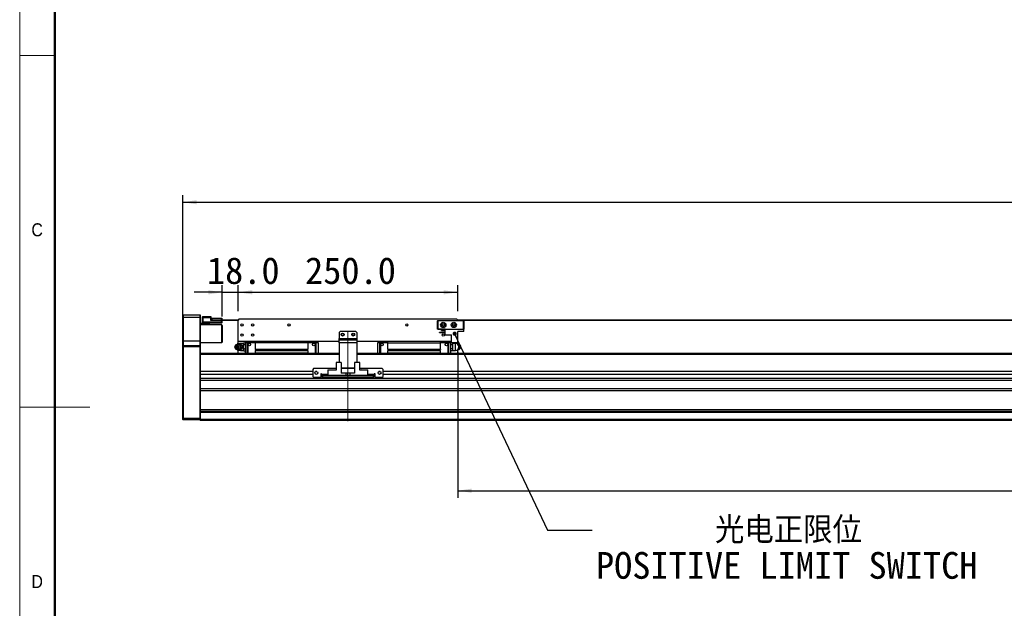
# Model space of a CAD drawing. Header units: millimetres. Extents: x 40 to 3320, y 40 to 2336.
# Tile 2 of 11: x 40 to 1161, y 959 to 1629. Entities that reach past the tile are written whole.
import ezdxf

# ---------------------------------------------------------------- set-up
doc = ezdxf.new("R2010")
doc.units = ezdxf.units.MM
doc.header["$LTSCALE"] = 8
doc.linetypes.add('CENTERX2', pattern=[20.32, 12.7, -2.54, 2.54, -2.54])
doc.layers.add('DIMNS', color=7, linetype='Continuous')
doc.styles.add('SLDTEXTSTYLE0', font='Gothic.ttf', dxfattribs={"width": 0.913})
doc.styles.add('SLDTEXTSTYLE7', font='txt')
doc.styles.add('SLDTEXTSTYLE8', font='txt', dxfattribs={"bigfont": 'bigfont'})
doc.dimstyles.new('SLDDIMSTYLE0', dxfattribs={"dimtxt": 30.4, "dimasz": 16, "dimexe": 0, "dimexo": 0.0625, "dimgap": 7.6, "dimtad": 2, "dimdec": 1, "dimrnd": 1e-09, "dimzin": 4, "dimdsep": 46, "dimtxsty": 'SLDTEXTSTYLE7', "dimsah": 1, "dimcen": 0.09, "dimadec": 0, "dimazin": 1, "dimtfac": 1, "dimtdec": 1, "dimtmove": 0, "dimatfit": 0, "dimfxl": 0, "dimfrac": 2, "dimtolj": 1, "dimtzin": 12, "dimarcsym": 0})
doc.dimstyles.new('SLDDIMSTYLE1', dxfattribs={"dimtxt": 30.4, "dimasz": 16, "dimexe": 0, "dimexo": 0.0625, "dimgap": 7.6, "dimtad": 2, "dimdec": 1, "dimrnd": 1e-09, "dimzin": 4, "dimdsep": 46, "dimtxsty": 'SLDTEXTSTYLE7', "dimsah": 1, "dimcen": 0.09, "dimadec": 0, "dimazin": 1, "dimtfac": 1, "dimtdec": 1, "dimtofl": 0, "dimtmove": 0, "dimatfit": 3, "dimfxl": 0, "dimfrac": 2, "dimtolj": 1, "dimtzin": 12, "dimarcsym": 0})
doc.dimstyles.new('SLDDIMSTYLE4', dxfattribs={"dimtxt": 0.18, "dimasz": 4.8, "dimexe": 0, "dimexo": 0.0625, "dimgap": 0, "dimtad": 0, "dimtih": 1, "dimtoh": 1, "dimdec": 0, "dimrnd": 1e-09, "dimzin": 0, "dimdsep": 46, "dimtxsty": 'Standard', "dimblk1": 'DOT', "dimblk2": 'DOT', "dimsah": 1, "dimcen": 0.09, "dimadec": 0, "dimazin": 0, "dimtfac": 4.8, "dimtdec": 0, "dimtofl": 0, "dimtmove": 0, "dimatfit": 3, "dimldrblk": 'DOT', "dimfxl": 0, "dimfrac": 2, "dimtolj": 1, "dimtzin": 0, "dimarcsym": 0})

# ---------------------------------------------------------------- blocks, each defined once
blk = doc.blocks.new('_D_8')
at = {"layer": 'DIMNS'}
for p, q in [((225.6, 1266.8), (225.6, 1429.1)), ((2461.6, 1266.8), (2461.6, 1429.1)), ((225.6, 1421.1), (2461.6, 1421.1))]:
    blk.add_line(p, q, dxfattribs=at)
for points in [[(225.6, 1421.1), (241.6, 1418.7), (241.6, 1423.5)], [(2461.6, 1421.1), (2445.6, 1423.5), (2445.6, 1418.7)]]:
    blk.add_solid(points, dxfattribs=at)
at = {"layer": 'DIMNS', "insert": (1263.6, 1461), "char_height": 30.4, "attachment_point": 1, "style": 'SLDTEXTSTYLE7'}
blk.add_mtext('2236.0', dxfattribs=at)
blk = doc.blocks.new('_D_10')
at = {"layer": 'DIMNS'}
for p, q in [((288.6, 1297.3), (288.6, 1326.7)), ((538.6, 1297.3), (538.6, 1326.7)), ((288.6, 1318.7), (538.6, 1318.7))]:
    blk.add_line(p, q, dxfattribs=at)
for points in [[(288.6, 1318.7), (304.6, 1316.3), (304.6, 1321.1)], [(538.6, 1318.7), (522.6, 1321.1), (522.6, 1316.3)]]:
    blk.add_solid(points, dxfattribs=at)
at = {"layer": 'DIMNS', "insert": (364.8, 1358.6), "char_height": 30.4, "attachment_point": 1, "style": 'SLDTEXTSTYLE7'}
blk.add_mtext('250.0', dxfattribs=at)
blk = doc.blocks.new('_D_11')
at = {"layer": 'DIMNS'}
for p, q in [((270.6, 1291.3), (270.6, 1326.7)), ((288.6, 1297.3), (288.6, 1326.7)), ((270.6, 1318.7), (238.6, 1318.7)), ((270.6, 1318.7), (288.6, 1318.7)), ((288.6, 1318.7), (328, 1318.7))]:
    blk.add_line(p, q, dxfattribs=at)
for points in [[(270.6, 1318.7), (254.6, 1321.1), (254.6, 1316.3)], [(288.6, 1318.7), (304.6, 1316.3), (304.6, 1321.1)]]:
    blk.add_solid(points, dxfattribs=at)
at = {"layer": 'DIMNS', "insert": (253.1, 1358.6), "char_height": 30.4, "attachment_point": 1, "style": 'SLDTEXTSTYLE7'}
blk.add_mtext('18.0', dxfattribs=at)
blk = doc.blocks.new('_D_12')
at = {"layer": 'DIMNS'}
for p, q in [((538.6, 1250.9), (538.6, 1085.1)), ((2118.6, 1247.4), (2118.6, 1085.1)), ((538.6, 1093.1), (2118.6, 1093.1))]:
    blk.add_line(p, q, dxfattribs=at)
for points in [[(538.6, 1093.1), (554.6, 1090.7), (554.6, 1095.5)], [(2118.6, 1093.1), (2102.6, 1095.5), (2102.6, 1090.7)]]:
    blk.add_solid(points, dxfattribs=at)
at = {"layer": 'DIMNS', "char_height": 30.4, "attachment_point": 1, "style": 'SLDTEXTSTYLE7'}
for s, insert in [('Stroke T=', (1201.8, 1133)), ('1580.0', (1377.4, 1133))]:
    blk.add_mtext(s, dxfattribs=dict(at, insert=insert))
blk = doc.blocks.new('SW_NOTE_5')
at = {"layer": 'DIMNS', "color": 0, "char_height": 30.4, "attachment_point": 1}
for s, insert, style in [('     光电正限位', (4.2, 15.3), 'SLDTEXTSTYLE8'), ('POSITIVE LIMIT SWITCH', (4.2, -24.9), 'SLDTEXTSTYLE7')]:
    blk.add_mtext(s, dxfattribs=dict(at, insert=insert, style=style))
blk = doc.blocks.new('_DOT')
at = {"color": 0, "linetype": 'ByBlock', "lineweight": -2}
blk.add_line((-0.5, 0), (-1, 0), dxfattribs=at)
at = {"color": 0, "linetype": 'ByBlock', "const_width": 0.5}
blk.add_lwpolyline([(-0.25, 0, 1), (0.25, 0, 1)], format="xyb", close=True, dxfattribs=at)

msp = doc.modelspace()

# ---------------------------------------------------------------- linework, layer by layer
at = {"color": 7, "linetype": 'Continuous', "lineweight": 18}
for p, q in [((40, 2336), (40, 40)), ((80, 2296), (80, 80)), ((40, 1588), (80, 1588)), ((40, 1188), (120, 1188))]:
    msp.add_line(p, q, dxfattribs=at)
at = {"color": 7, "linetype": 'Continuous', "lineweight": 50}
msp.add_line((80, 2296), (80, 80), dxfattribs=at)
at = {"color": 7, "linetype": 'Continuous', "lineweight": 25}
for p, q in [((225.8708438, 1293.1056386), (225.5708536, 1292.805641)), ((225.5708536, 1290.10564), (225.5708536, 1292.805641)), ((225.8708438, 1290.10564), (225.5708536, 1290.10564)), ((225.5708536, 1263.1056412), (225.5708536, 1290.10564)), ((225.8708438, 1293.1056386), (225.8708438, 1290.10564)), ((225.8708438, 1293.1056386), (245.2708444, 1293.1056386)), ((225.8708438, 1290.10564), (225.8708438, 1263.1056412)), ((245.2708444, 1290.10564), (225.8708438, 1290.10564)), ((245.2708444, 1290.10564), (245.2708444, 1293.1056386)), ((245.2708444, 1293.1056386), (245.5708346, 1292.805641)), ((245.2708444, 1263.1056412), (245.2708444, 1290.10564)), ((245.2708444, 1290.10564), (245.5708346, 1290.10564)), ((245.5708346, 1292.805641), (245.5708346, 1290.10564)), ((245.5708346, 1290.10564), (245.5708346, 1263.1056412)), ((248.0708322, 1290.8056444), (248.3708224, 1291.105642)), ((248.0708322, 1289.605639), (248.0708322, 1290.8056444)), ((248.0708322, 1285.1056448), (248.0708322, 1289.605639)), ((248.0708322, 1289.605639), (248.3708224, 1289.605639)), ((248.3708224, 1291.105642), (248.3708224, 1289.605639)), ((248.3708224, 1291.105642), (257.5707993, 1291.105642)), ((248.3708224, 1289.605639), (248.3708224, 1285.1056448)), ((257.5707993, 1289.605639), (248.3708224, 1289.605639)), ((257.5707993, 1291.105642), (257.5707993, 1289.605639)), ((257.5707993, 1286.8056437), (257.5707993, 1289.605639)), ((258.0708226, 1287.3056448), (258.0708226, 1289.3056414)), ((258.0708226, 1289.3056414), (258.570846, 1289.3056414)), ((258.570846, 1289.3056414), (258.570846, 1287.3056448)), ((258.570846, 1289.3056414), (269.5708236, 1289.3056414)), ((269.5708236, 1287.3056448), (269.5708236, 1289.3056414)), ((269.5708236, 1289.3056414), (270.070847, 1289.3056414)), ((270.070847, 1289.3056414), (270.070847, 1287.3056448)), ((245.5708346, 1283.6056417), (248.3708224, 1283.6056417)), ((255.570825, 1282.6056397), (245.5708346, 1282.6056397)), ((270.070847, 1281.6056451), (245.5708346, 1281.6056451)), ((248.3708224, 1285.1056448), (248.0708322, 1285.1056448)), ((248.0708322, 1283.9056394), (248.0708322, 1285.1056448)), ((248.3708224, 1283.6056417), (248.0708322, 1283.9056394)), ((248.3708224, 1285.1056448), (269.7707972, 1285.1056448)), ((248.3708224, 1285.1056448), (248.3708224, 1283.6056417)), ((269.7707972, 1283.6056417), (248.3708224, 1283.6056417)), ((255.570825, 1283.6056417), (255.570825, 1282.6056397)), ((255.570825, 1282.6056397), (255.570825, 1281.6056451)), ((257.5707993, 1287.1056414), (269.7707972, 1287.1056414)), ((269.7707972, 1286.8056437), (257.5707993, 1286.8056437)), ((258.0708226, 1287.1056414), (258.0708226, 1287.3056448)), ((258.570846, 1287.3056448), (258.0708226, 1287.3056448)), ((258.570846, 1287.3056448), (269.5708236, 1287.3056448)), ((270.070847, 1287.3056448), (269.5708236, 1287.3056448)), ((269.7707972, 1287.1056414), (288.5708174, 1287.1056414)), ((269.7707972, 1287.1056414), (269.7707972, 1286.8056437)), ((269.7707972, 1287.1056414), (270.070847, 1286.8056437)), ((269.7707972, 1285.1056448), (269.7707972, 1286.8056437)), ((269.7707972, 1286.8056437), (270.070847, 1286.8056437)), ((269.7707972, 1283.6056417), (269.7707972, 1285.1056448)), ((269.7707972, 1285.1056448), (270.070847, 1285.1056448)), ((269.7707972, 1283.6056417), (270.070847, 1283.9056394)), ((270.070847, 1287.3056448), (288.7708506, 1287.3056448)), ((270.070847, 1286.8056437), (270.070847, 1285.1056448)), ((270.070847, 1285.1056448), (270.070847, 1283.9056394)), ((270.5708107, 1281.1056441), (270.070847, 1281.6056451)), ((270.070847, 1261.6056418), (270.070847, 1281.6056451)), ((270.5708107, 1281.1056441), (270.5708107, 1262.1056429)), ((289.5708045, 1288.1056434), (288.5708174, 1287.1056414)), ((288.5708174, 1262.6056401), (288.5708174, 1287.1056414)), ((537.5708303, 1288.1056434), (289.5708045, 1288.1056434)), ((515.5708155, 1286.3056427), (515.8708355, 1286.6056404)), ((515.8708355, 1286.1813745), (515.5708155, 1286.3056427)), ((515.5708155, 1276.9056401), (515.5708155, 1286.3056427)), ((515.8708355, 1286.6056404), (515.9950814, 1286.3056427)), ((515.8708355, 1286.6056404), (545.2708265, 1286.6056404)), ((515.9950814, 1286.3056427), (515.8708355, 1286.1813745)), ((515.8708355, 1286.1813745), (515.8708355, 1277.0299083)), ((545.1465508, 1286.3056427), (515.9950814, 1286.3056427)), ((538.5708174, 1287.1056414), (537.5708303, 1288.1056434)), ((538.370814, 1287.3056448), (2148.7708053, 1287.3056448)), ((538.5708174, 1287.1056414), (2148.5707721, 1287.1056414)), ((538.5708174, 1286.6056404), (538.5708174, 1287.1056414)), ((545.2708265, 1286.6056404), (545.1465508, 1286.3056427)), ((545.2708265, 1286.1813745), (545.1465508, 1286.3056427)), ((545.2708265, 1286.6056404), (545.5708167, 1286.3056427)), ((545.5708167, 1286.3056427), (545.2708265, 1286.1813745)), ((545.2708265, 1277.0299083), (545.2708265, 1286.1813745)), ((545.5708167, 1286.3056427), (545.5708167, 1276.9056401)), ((404.5708141, 1274.1056448), (403.5708269, 1273.1056428)), ((403.5708269, 1273.1056428), (403.5708269, 1266.1056398)), ((422.5708207, 1274.1056448), (404.5708141, 1274.1056448)), ((423.5708377, 1273.1056428), (422.5708207, 1274.1056448)), ((423.5708377, 1273.1056428), (423.5708377, 1266.1056398)), ((515.8708355, 1277.0299083), (515.5708155, 1276.9056401)), ((515.8708355, 1276.6056424), (515.5708155, 1276.9056401)), ((515.8708355, 1277.0299083), (515.9950814, 1276.9056401)), ((515.9950814, 1276.9056401), (515.8708355, 1276.6056424)), ((524.0708253, 1276.6056424), (515.8708355, 1276.6056424)), ((515.9950814, 1276.9056401), (545.1465508, 1276.9056401)), ((517.8708097, 1273.055642), (517.8708097, 1273.3556396)), ((517.8708097, 1273.3556396), (524.0708253, 1273.3556396)), ((517.8708097, 1273.055642), (524.0708253, 1273.055642)), ((520.2708205, 1276.0056397), (524.0708253, 1276.0056397)), ((520.2708205, 1275.3056428), (520.2708205, 1276.0056397)), ((520.2708205, 1275.3056428), (524.0708253, 1275.3056428)), ((524.0708253, 1270.4056418), (524.0708253, 1276.6056424)), ((524.0708253, 1276.6056424), (545.5708167, 1276.6056424)), ((524.0708253, 1270.4056418), (531.6208264, 1270.4056418)), ((531.6208264, 1261.1056408), (531.6208264, 1270.4056418)), ((538.5708174, 1261.1056408), (538.5708174, 1274.0056431)), ((545.5708167, 1274.0056431), (538.5708174, 1274.0056431)), ((545.1465508, 1276.9056401), (545.2708265, 1277.0299083)), ((545.1465508, 1276.9056401), (545.2708265, 1276.6056424)), ((545.5708167, 1276.9056401), (545.2708265, 1277.0299083)), ((545.5708167, 1276.9056401), (545.2708265, 1276.6056424)), ((545.5708167, 1274.0056431), (545.5708167, 1276.6056424)), ((225.8708438, 1263.1056412), (225.5708536, 1263.1056412)), ((225.5708536, 1257.8056409), (225.5708536, 1263.1056412)), ((225.8708438, 1258.1056422), (225.5708536, 1257.8056409)), ((225.5708536, 1256.6056429), (225.5708536, 1257.8056409)), ((225.5708536, 1175.7299053), (225.5708536, 1256.6056429)), ((225.8708438, 1256.6056429), (225.5708536, 1256.6056429)), ((225.8708438, 1263.1056412), (225.8708438, 1258.1056422)), ((245.2708444, 1263.1056412), (225.8708438, 1263.1056412)), ((225.8708438, 1258.1056422), (225.8708438, 1256.6056429)), ((225.8708438, 1258.1056422), (245.2708444, 1258.1056422)), ((225.8708438, 1256.6056429), (225.8708438, 1175.6056408)), ((245.2708444, 1256.6056429), (225.8708438, 1256.6056429)), ((245.2708444, 1258.1056422), (245.2708444, 1263.1056412)), ((245.5708346, 1263.1056412), (245.2708444, 1263.1056412)), ((245.2708444, 1256.6056429), (245.2708444, 1258.1056422)), ((245.5708346, 1257.8056409), (245.2708444, 1258.1056422)), ((245.2708444, 1175.6056408), (245.2708444, 1256.6056429)), ((245.5708346, 1256.6056429), (245.2708444, 1256.6056429)), ((245.5708346, 1263.1056412), (245.5708346, 1257.8056409)), ((245.5708346, 1261.6056418), (270.070847, 1261.6056418)), ((245.5708346, 1257.8056409), (245.5708346, 1256.6056429)), ((245.5708346, 1256.6056429), (245.5708346, 1248.8197862)), ((270.070847, 1261.6056418), (270.5708107, 1262.1056429)), ((285.7676706, 1258.5670045), (285.4108175, 1258.0463058)), ((285.4108175, 1255.16498), (285.7676706, 1254.6442775)), ((287.6776418, 1260.1056425), (287.4195537, 1259.7377403)), ((403.5708269, 1262.6056401), (288.5708174, 1262.6056401)), ((288.5708174, 1260.1056425), (288.5708174, 1262.6056401)), ((294.5707998, 1260.6056398), (291.2708482, 1260.6056398)), ((291.4012632, 1260.1056425), (291.8568215, 1260.1056425)), ((293.7420568, 1256.6056429), (293.2626566, 1256.6056429)), ((295.069631, 1261.2244441), (294.5707998, 1260.7256426)), ((294.5707998, 1260.5633019), (295.069631, 1261.2244441)), ((294.5707998, 1260.7256426), (294.5707998, 1260.5633019)), ((294.5707998, 1260.0697419), (294.5707998, 1260.5633019)), ((294.5707998, 1259.5761856), (294.5707998, 1260.0697419)), ((295.069631, 1258.9150435), (294.5707998, 1259.5761856)), ((294.5707998, 1257.5927591), (294.5707998, 1259.5761856)), ((294.5707998, 1257.5927591), (295.069631, 1258.9150435)), ((294.5707998, 1256.6056429), (294.5707998, 1257.5927591)), ((294.5707998, 1255.6185229), (294.5707998, 1256.6056429)), ((295.069631, 1254.2962386), (294.5707998, 1255.6185229)), ((294.5707998, 1253.6351001), (294.5707998, 1255.6185229)), ((295.069631, 1261.2244441), (296.5708336, 1261.2244441)), ((296.5708336, 1258.9150435), (295.069631, 1258.9150435)), ((296.5708336, 1262.2056408), (299.0708312, 1262.2056408)), ((296.5708336, 1262.2056408), (296.5708336, 1261.2056425)), ((299.0708312, 1261.2056425), (296.5708336, 1261.2056425)), ((296.5708336, 1261.2056425), (296.5708336, 1249.1056426)), ((299.0708312, 1261.7056398), (299.0708312, 1262.2056408)), ((299.570795, 1262.2056408), (299.0708312, 1261.7056398)), ((299.0708312, 1261.2056425), (299.0708312, 1261.7056398)), ((299.0708312, 1261.7056398), (299.570795, 1261.2056425)), ((299.0708312, 1249.1056426), (299.0708312, 1261.2056425)), ((308.1708512, 1262.2056408), (299.570795, 1262.2056408)), ((299.570795, 1261.2056425), (299.570795, 1249.1056426)), ((308.1708512, 1261.2056425), (299.570795, 1261.2056425)), ((308.1708512, 1262.6056401), (308.1708512, 1261.2956418)), ((308.1708512, 1261.2956418), (308.1708512, 1254.2056432)), ((367.9708204, 1261.2956418), (308.1708512, 1261.2956418)), ((367.9708204, 1262.6056401), (367.9708204, 1261.2956418)), ((376.5708169, 1262.2056408), (367.9708204, 1262.2056408)), ((367.9708204, 1261.2956418), (367.9708204, 1254.2056432)), ((376.5708169, 1261.2056425), (367.9708204, 1261.2056425)), ((377.0708105, 1261.7056398), (376.5708169, 1262.2056408)), ((376.5708169, 1261.2056425), (377.0708105, 1261.7056398)), ((376.5708169, 1249.1056426), (376.5708169, 1261.2056425)), ((377.0708105, 1262.2056408), (377.0708105, 1261.7056398)), ((377.0708105, 1262.2056408), (379.5708379, 1262.2056408)), ((377.0708105, 1261.7056398), (377.0708105, 1261.2056425)), ((379.5708379, 1261.2056425), (377.0708105, 1261.2056425)), ((377.0708105, 1261.2056425), (377.0708105, 1249.1056426)), ((379.5708379, 1261.2056425), (379.5708379, 1262.2056408)), ((379.5708379, 1261.2056425), (379.5708379, 1249.1056426)), ((403.5708269, 1266.1056398), (423.5708377, 1266.1056398)), ((403.5708269, 1264.6056405), (403.5708269, 1266.1056398)), ((403.5708269, 1264.6056405), (423.5708377, 1264.6056405)), ((403.5708269, 1261.1056408), (403.5708269, 1264.6056405)), ((403.5708269, 1261.1056408), (403.5708269, 1239.005643)), ((423.5708377, 1261.1056408), (403.5708269, 1261.1056408)), ((423.5708377, 1266.1056398), (423.5708377, 1264.6056405)), ((423.5708377, 1264.6056405), (423.5708377, 1261.1056408)), ((531.6208264, 1262.6056401), (423.5708377, 1262.6056401)), ((423.5708377, 1261.1056408), (423.5708377, 1239.005643)), ((447.5708267, 1262.2056408), (450.0708243, 1262.2056408)), ((447.5708267, 1262.2056408), (447.5708267, 1261.2056425)), ((450.0708243, 1261.2056425), (447.5708267, 1261.2056425)), ((447.5708267, 1249.1056426), (447.5708267, 1261.2056425)), ((450.0708243, 1261.7056398), (450.0708243, 1262.2056408)), ((450.5708179, 1262.2056408), (450.0708243, 1261.7056398)), ((450.0708243, 1261.2056425), (450.0708243, 1261.7056398)), ((450.0708243, 1261.7056398), (450.5708179, 1261.2056425)), ((450.0708243, 1249.1056426), (450.0708243, 1261.2056425)), ((459.1708144, 1262.2056408), (450.5708179, 1262.2056408)), ((450.5708179, 1261.2056425), (450.5708179, 1249.1056426)), ((459.1708144, 1261.2056425), (450.5708179, 1261.2056425)), ((459.1708144, 1261.2956418), (459.1708144, 1262.6056401)), ((459.1708144, 1261.2956418), (518.9708134, 1261.2956418)), ((459.1708144, 1254.2056432), (459.1708144, 1261.2956418)), ((518.9708134, 1261.2956418), (518.9708134, 1262.6056401)), ((527.57081, 1262.2056408), (518.9708134, 1262.2056408)), ((518.9708134, 1254.2056432), (518.9708134, 1261.2956418)), ((527.57081, 1261.2056425), (518.9708134, 1261.2056425)), ((528.0708334, 1261.7056398), (527.57081, 1262.2056408)), ((527.57081, 1261.2056425), (528.0708334, 1261.7056398)), ((527.57081, 1249.1056426), (527.57081, 1261.2056425)), ((528.0708334, 1262.2056408), (528.0708334, 1261.7056398)), ((528.0708334, 1262.2056408), (530.570831, 1262.2056408)), ((528.0708334, 1261.7056398), (528.0708334, 1261.2056425)), ((530.570831, 1261.2056425), (528.0708334, 1261.2056425)), ((528.0708334, 1261.2056425), (528.0708334, 1249.1056426)), ((530.570831, 1261.2056425), (530.570831, 1262.2056408)), ((531.6208264, 1261.2244441), (530.570831, 1261.2244441)), ((530.570831, 1249.1056426), (530.570831, 1261.2056425)), ((532.0720336, 1258.9150435), (530.570831, 1258.9150435)), ((538.5708174, 1261.1056408), (531.6208264, 1261.1056408)), ((532.0720336, 1261.2244441), (532.570835, 1260.5633019)), ((532.570835, 1259.5761856), (532.0720336, 1258.9150435)), ((532.0720336, 1258.9150435), (532.570835, 1257.5927591)), ((532.570835, 1255.6185229), (532.0720336, 1254.2962386)), ((532.570835, 1260.7256426), (532.1908256, 1261.1056408)), ((532.570835, 1260.5633019), (532.570835, 1260.7256426)), ((535.8708164, 1260.6056398), (532.570835, 1260.6056398)), ((532.570835, 1260.5633019), (532.570835, 1260.0697419)), ((532.570835, 1260.0697419), (532.570835, 1259.5761856)), ((532.570835, 1259.5761856), (532.570835, 1257.5927591)), ((532.570835, 1257.5927591), (532.570835, 1256.6056429)), ((532.570835, 1256.6056429), (532.570835, 1255.6185229)), ((532.570835, 1255.6185229), (532.570835, 1253.6351001)), ((539.0551647, 1260.1056425), (537.6739463, 1260.1056425)), ((538.5708174, 1260.1056425), (538.5708174, 1261.1056408)), ((539.463993, 1260.1056425), (539.0551647, 1260.1056425)), ((541.3261911, 1256.6056429), (540.9401616, 1256.6056429)), ((541.7308172, 1258.0463058), (541.373994, 1258.5670045)), ((541.373994, 1254.6442775), (541.7308172, 1255.16498)), ((403.5708269, 1249.1056426), (245.5708346, 1249.1056426)), ((245.5708346, 1248.8197862), (245.5708346, 1248.1056406)), ((245.5708346, 1248.1056406), (245.5708346, 1228.605642)), ((288.5708174, 1249.1056426), (288.5708174, 1253.1056432)), ((291.2708482, 1252.6056422), (294.5707998, 1252.6056422)), ((291.4012632, 1253.1056432), (291.8568215, 1253.1056432)), ((294.5707998, 1253.6351001), (295.069631, 1254.2962386)), ((294.5707998, 1253.1415401), (294.5707998, 1253.6351001)), ((294.5707998, 1252.6479802), (294.5707998, 1253.1415401)), ((295.069631, 1251.986838), (294.5707998, 1252.6479802)), ((294.5707998, 1252.4856432), (294.5707998, 1252.6479802)), ((294.5707998, 1252.4856432), (295.069631, 1251.986838)), ((295.069631, 1254.2962386), (296.5708336, 1254.2962386)), ((295.069631, 1251.986838), (296.5708336, 1251.986838)), ((308.1708512, 1254.2056432), (367.9708204, 1254.2056432)), ((308.1708512, 1254.2056432), (308.1708512, 1253.7056422)), ((367.9708204, 1253.7056422), (308.1708512, 1253.7056422)), ((308.1708512, 1252.5056405), (308.1708512, 1249.6756418)), ((308.1708512, 1252.5056405), (367.9708204, 1252.5056405)), ((367.9708204, 1249.6756418), (308.1708512, 1249.6756418)), ((308.1708512, 1249.6756418), (308.1708512, 1249.1056426)), ((367.9708204, 1254.2056432), (367.9708204, 1253.7056422)), ((367.9708204, 1252.5056405), (367.9708204, 1249.6756418)), ((367.9708204, 1249.6756418), (367.9708204, 1249.1056426)), ((2263.5707816, 1249.1056426), (423.5708377, 1249.1056426)), ((459.1708144, 1253.7056422), (459.1708144, 1254.2056432)), ((459.1708144, 1254.2056432), (518.9708134, 1254.2056432)), ((518.9708134, 1253.7056422), (459.1708144, 1253.7056422)), ((459.1708144, 1249.6756418), (459.1708144, 1252.5056405)), ((459.1708144, 1252.5056405), (518.9708134, 1252.5056405)), ((459.1708144, 1249.1056426), (459.1708144, 1249.6756418)), ((518.9708134, 1249.6756418), (459.1708144, 1249.6756418)), ((518.9708134, 1254.2056432), (518.9708134, 1253.7056422)), ((518.9708134, 1249.6756418), (518.9708134, 1252.5056405)), ((518.9708134, 1249.1056426), (518.9708134, 1249.6756418)), ((532.0720336, 1254.2962386), (530.570831, 1254.2962386)), ((532.0720336, 1251.986838), (530.570831, 1251.986838)), ((532.0720336, 1254.2962386), (532.570835, 1253.6351001)), ((532.570835, 1252.6479802), (532.0720336, 1251.986838)), ((532.0720336, 1251.986838), (532.570835, 1252.4856432)), ((532.570835, 1253.6351001), (532.570835, 1253.1415401)), ((532.570835, 1253.1415401), (532.570835, 1252.6479802)), ((532.570835, 1252.6479802), (532.570835, 1252.4856432)), ((532.570835, 1252.6056422), (535.8708164, 1252.6056422)), ((538.5708174, 1249.1056426), (538.5708174, 1253.1056432)), ((539.463993, 1253.1056432), (539.0551647, 1253.1056432)), ((400.0708124, 1239.005643), (400.0708124, 1230.1056413)), ((406.0708245, 1239.005643), (400.0708124, 1239.005643)), ((406.0708245, 1239.005643), (406.0708245, 1226.6056417)), ((421.0708102, 1239.005643), (421.0708102, 1226.6056417)), ((427.0708224, 1239.005643), (421.0708102, 1239.005643)), ((427.0708224, 1230.1056413), (427.0708224, 1239.005643)), ((245.5708346, 1228.605642), (245.5708346, 1225.2056422)), ((373.5708257, 1228.605642), (245.5708346, 1228.605642)), ((373.5708257, 1225.2056422), (245.5708346, 1225.2056422)), ((245.5708346, 1225.2056422), (245.5708346, 1220.8706635)), ((374.5708129, 1232.1056417), (373.5708257, 1231.1056415)), ((373.5708257, 1231.1056415), (373.5708257, 1223.1056421)), ((373.5708257, 1223.1056421), (374.5708129, 1222.1056419)), ((400.0708124, 1232.1056417), (374.5708129, 1232.1056417)), ((374.5708129, 1222.1056419), (382.5708291, 1222.1056419)), ((378.3708176, 1228.605642), (376.7708203, 1228.605642)), ((383.5708162, 1226.1056407), (382.5708291, 1226.1056407)), ((382.5708291, 1226.1056407), (382.5708291, 1222.1056419)), ((383.5708162, 1225.2056422), (382.5708291, 1225.2056422)), ((383.5708162, 1225.1056424), (383.5708162, 1226.1056407)), ((383.5708162, 1225.1056424), (383.5708162, 1224.1056422)), ((383.5708162, 1222.1056419), (383.5708162, 1224.1056422)), ((383.5708162, 1224.1056422), (384.5708331, 1224.1056422)), ((384.5708331, 1222.1056419), (383.5708162, 1222.1056419)), ((384.5708331, 1224.1056422), (384.5708331, 1222.1056419)), ((442.5708315, 1224.1056422), (384.5708331, 1224.1056422)), ((442.5708315, 1222.1056419), (384.5708331, 1222.1056419)), ((390.8708355, 1230.6056424), (398.6708185, 1230.6056424)), ((390.8708355, 1230.6056424), (390.8708355, 1230.1056413)), ((390.8708355, 1230.1056413), (390.8708355, 1224.1056422)), ((400.0708124, 1230.1056413), (390.8708355, 1230.1056413)), ((399.1708121, 1230.1056413), (398.6708185, 1230.6056424)), ((421.0708102, 1232.6056408), (406.0708245, 1232.6056408)), ((421.0708102, 1232.1056417), (406.0708245, 1232.1056417)), ((411.5708133, 1226.6056417), (406.0708245, 1226.6056417)), ((411.5708133, 1224.1056422), (411.5708133, 1226.6056417)), ((413.5708174, 1226.6056417), (411.5708133, 1226.6056417)), ((413.5708174, 1224.1056422), (413.5708174, 1226.6056417)), ((415.5708214, 1226.6056417), (413.5708174, 1226.6056417)), ((415.5708214, 1226.6056417), (415.5708214, 1224.1056422)), ((421.0708102, 1226.6056417), (415.5708214, 1226.6056417)), ((452.5708219, 1232.1056417), (427.0708224, 1232.1056417)), ((436.2708291, 1230.1056413), (427.0708224, 1230.1056413)), ((428.4708163, 1230.6056424), (427.9708227, 1230.1056413)), ((428.4708163, 1230.6056424), (436.2708291, 1230.6056424)), ((436.2708291, 1230.1056413), (436.2708291, 1230.6056424)), ((436.2708291, 1224.1056422), (436.2708291, 1230.1056413)), ((442.5708315, 1222.1056419), (442.5708315, 1224.1056422)), ((442.5708315, 1224.1056422), (443.5708186, 1224.1056422)), ((443.5708186, 1222.1056419), (442.5708315, 1222.1056419)), ((444.5708355, 1226.1056407), (443.5708186, 1226.1056407)), ((443.5708186, 1226.1056407), (443.5708186, 1225.1056424)), ((444.5708355, 1225.2056422), (443.5708186, 1225.2056422)), ((443.5708186, 1224.1056422), (443.5708186, 1225.1056424)), ((443.5708186, 1224.1056422), (443.5708186, 1222.1056419)), ((444.5708355, 1222.1056419), (444.5708355, 1226.1056407)), ((444.5708355, 1222.1056419), (452.5708219, 1222.1056419)), ((450.3708145, 1228.605642), (448.7708172, 1228.605642)), ((453.5708389, 1231.1056415), (452.5708219, 1232.1056417)), ((452.5708219, 1222.1056419), (453.5708389, 1223.1056421)), ((453.5708389, 1223.1056421), (453.5708389, 1231.1056415)), ((2233.5708102, 1228.605642), (453.5708389, 1228.605642)), ((2233.5708102, 1225.2056422), (453.5708389, 1225.2056422)), ((2441.5708741, 1220.8706635), (245.5708346, 1220.8706635)), ((245.5708346, 1220.8706635), (245.5708346, 1219.5629934)), ((245.5708346, 1219.5629934), (245.5708346, 1182.4056423)), ((2441.5708741, 1218.4132068), (245.5708346, 1218.4132068)), ((2441.5708741, 1209.0013964), (245.5708346, 1209.0013964)), ((2441.5708741, 1206.5439404), (245.5708346, 1206.5439404)), ((2441.5708741, 1185.1056414), (245.5708346, 1185.1056414)), ((2441.5708741, 1183.1056411), (245.5708346, 1183.1056411)), ((245.5708346, 1182.4056423), (245.5708346, 1182.1056409)), ((2441.5708741, 1182.1056409), (245.5708346, 1182.1056409)), ((245.5708346, 1182.1056409), (245.5708346, 1174.1056415)), ((225.5708536, 1175.7299053), (225.8708438, 1175.6056408)), ((225.5708536, 1173.9056418), (225.5708536, 1175.7299053)), ((225.5708536, 1173.9056418), (225.8708438, 1173.6056423)), ((225.8708438, 1175.6056408), (225.8708438, 1173.6056423)), ((225.8708438, 1175.6056408), (245.2708444, 1175.6056408)), ((245.2708444, 1173.6056423), (225.8708438, 1173.6056423)), ((245.5708346, 1175.7299053), (245.2708444, 1175.6056408)), ((245.2708444, 1173.6056423), (245.2708444, 1175.6056408)), ((245.5708346, 1173.9056418), (245.2708444, 1173.6056423)), ((2441.5708741, 1174.1056415), (245.5708346, 1174.1056415)), ((245.5708346, 1174.1056415), (245.5708346, 1173.1056413)), ((2441.5708741, 1173.1056413), (245.5708346, 1173.1056413))]:
    msp.add_line(p, q, dxfattribs=at)
at = {"color": 8, "linetype": 'Continuous', "lineweight": 25}
for p, q in [((291.2708482, 1260.6056398), (291.2708482, 1260.1392596)), ((535.8708164, 1252.6056422), (535.8708164, 1260.6056398)), ((403.5708269, 1248.1056406), (245.5708346, 1248.1056406)), ((291.2708482, 1253.040894), (291.2708482, 1252.6056422)), ((2263.5707816, 1248.1056406), (423.5708377, 1248.1056406)), ((390.8708355, 1225.1056424), (383.5708162, 1225.1056424)), ((443.5708186, 1225.1056424), (436.2708291, 1225.1056424))]:
    msp.add_line(p, q, dxfattribs=at)
at = {"color": 7, "linetype": 'Continuous', "lineweight": 25, "flags": 128}
for points in [[(284.9708161, 1256.6056429), (285.1418814, 1257.5332364), (285.6290898, 1258.3196117), (286.3581738, 1258.845049), (287.2182092, 1259.0295589), (288.0783042, 1258.845049), (288.8073882, 1258.3196117), (289.2945966, 1257.5332364), (289.4656619, 1256.6056429), (289.2945966, 1255.6780493), (288.8073882, 1254.8916704), (288.0783042, 1254.3662331), (287.2182092, 1254.1817232), (286.3581738, 1254.3662331), (285.6290898, 1254.8916704), (285.1418814, 1255.6780493), (284.9708161, 1256.6056429)], [(285.7676706, 1258.5670045), (285.8137449, 1258.6325435), (286.5547499, 1259.3682921), (287.4771914, 1259.8046614), (288.4809336, 1259.8943701), (289.4573769, 1259.6276952), (290.3005442, 1259.0335301), (290.9192404, 1258.1762663), (291.2462315, 1257.1488051), (291.2462315, 1256.0624807), (290.9192404, 1255.0350158), (290.3005442, 1254.177752), (289.4573769, 1253.5835905), (288.4809336, 1253.3169119), (287.4771914, 1253.4066206), (286.5547499, 1253.8429937), (285.8137449, 1254.5787385), (285.7676706, 1254.6442775)], [(542.1708485, 1256.6056429), (541.9997534, 1257.5332364), (541.7308172, 1258.0463058)], [(541.7308172, 1255.16498), (541.9997534, 1255.6780493), (542.1708485, 1256.6056429)]]:
    msp.add_lwpolyline(points, dxfattribs=at)
at = {"color": 7, "linetype": 'Continuous', "lineweight": 25}
for centre, radius in [((293.0708245, 1281.6056415), 1.25), ((305.0708245, 1281.6056415), 1.25), ((346.5708245, 1281.6056415), 1.25), ((480.5708245, 1281.6056415), 1.25), ((522.0708245, 1281.6056415), 3), ((522.0708245, 1281.6056415), 1.7), ((522.0708245, 1281.6056415), 1.25), ((534.0708245, 1281.6056415), 3), ((534.0708245, 1281.6056415), 1.7), ((534.0708245, 1281.6056415), 1.25), ((293.0708245, 1270.1056415), 1.25), ((305.0708245, 1270.1056415), 1.25), ((407.5708245, 1270.6056415), 1.7), ((407.5708245, 1270.6056415), 1.25), ((419.5708245, 1270.6056415), 1.7), ((419.5708245, 1270.6056415), 1.25), ((522.0708245, 1270.1056415), 1.25), ((301.3708245, 1259.3056415), 1.5), ((374.7708245, 1259.3056415), 1.5), ((452.3708245, 1259.3056415), 1.5), ((525.7708245, 1259.3056415), 1.5), ((377.5708245, 1227.1056415), 1.7), ((449.5708245, 1227.1056415), 1.7)]:
    msp.add_circle(centre, radius, dxfattribs=at)
for centre, radius, start, end in [((288.228279, 1256.6056415), 3.3, 0, 90.0000000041), ((288.228279, 1256.6056415), 3.3, 269.9999999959, 0), ((291.2708245, 1256.6056415), 4, 90, 117.9917204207), ((535.8708245, 1256.6056415), 4, 0, 90), ((535.8708245, 1256.6056415), 4, 270, 0), ((536.5234726, 1256.605641), 3.5754249, 306.7206095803, 53.2793904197), ((538.7060111, 1256.6825714), 3.2679748, 358.651126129, 71.7127689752), ((538.7026906, 1256.5297664), 3.2712698, 289.1081757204, 1.3290836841), ((291.2708245, 1256.6056415), 4, 242.6870994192, 270)]:
    msp.add_arc(centre, radius, start, end, dxfattribs=at)
at = {"color": 8, "linetype": 'Continuous', "lineweight": 25}
msp.add_arc((288.7688782, 1256.605641), 3.0435285, 293.9291862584, 66.0708137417, dxfattribs=at)
at = {"color": 7, "linetype": 'Continuous', "lineweight": 25}
for points, knots in [([(286.1824593, 1256.6056429), (286.1938931, 1256.7312655), (286.2167614, 1256.9825181), (286.3953784, 1257.3168609), (286.6582949, 1257.5710704), (286.9866121, 1257.7164017), (287.3404131, 1257.7365131), (287.6806202, 1257.6291456), (287.9686625, 1257.4063057), (288.1721065, 1257.0935088), (288.2460521, 1256.8089581), (288.2601329, 1256.519932), (288.2143479, 1256.2285835), (288.0425315, 1255.8944614), (287.7777971, 1255.6401979), (287.4499585, 1255.494884), (287.0959777, 1255.4747623), (286.7558569, 1255.5821432), (286.4675709, 1255.8049701), (286.2649934, 1256.1177906), (286.1885722, 1256.4022592), (286.1836369, 1256.5664624), (286.1824593, 1256.6056429)], [0, 0, 0, 0, 0.0536856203, 0.107374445, 0.1610588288, 0.2147471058, 0.2684267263, 0.3221127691, 0.3758008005, 0.4294871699, 0.4831743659, 0.4999980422, 0.5536849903, 0.6073704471, 0.6610548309, 0.7147429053, 0.7684304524, 0.822116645, 0.8758043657, 0.929490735, 0.9831757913, 1, 1, 1, 1]), ([(291.4012632, 1260.1056425), (290.9227485, 1260.1056425), (290.1209789, 1260.1056425), (288.9392541, 1260.1056425), (288.2265341, 1260.1056425), (287.8154434, 1260.1056425), (287.6776418, 1260.1056425)], [0, 0, 0, 0, 0.3345930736, 0.5606234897, 0.8527167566, 1, 1, 1, 1]), ([(293.2626566, 1256.6056429), (292.9917174, 1256.9631736), (292.5414886, 1257.5572945), (291.9873356, 1258.5007702), (291.6452482, 1259.3218891), (291.4867523, 1259.8310255), (291.4012632, 1260.1056425)], [0, 0, 0, 0, 0.3228997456, 0.5365735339, 0.75003794, 1, 1, 1, 1]), ([(291.4012632, 1253.1056432), (291.5106447, 1253.4589053), (291.6931322, 1254.0482724), (292.131888, 1254.9849807), (292.6655168, 1255.8165083), (293.0534843, 1256.3292167), (293.2626566, 1256.6056429)], [0, 0, 0, 0, 0.3204884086, 0.5346889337, 0.7491279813, 1, 1, 1, 1]), ([(291.8568215, 1260.1056425), (292.2221315, 1259.5980005), (292.8395961, 1258.7399594), (293.4410685, 1257.4917537), (293.6494469, 1256.8782867), (293.7420568, 1256.6056429)], [0, 0, 0, 0, 0.445947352, 0.7537617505, 1, 1, 1, 1]), ([(293.7420568, 1256.6056429), (293.5663619, 1256.1122065), (293.2657402, 1255.2679152), (292.5293831, 1254.0203336), (292.0685117, 1253.3935441), (291.8568215, 1253.1056432)], [0, 0, 0, 0, 0.4319455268, 0.7390777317, 1, 1, 1, 1]), ([(540.9401616, 1256.6056429), (540.5766652, 1257.1143694), (539.9547096, 1257.984819), (539.3564174, 1259.2298833), (539.1452834, 1259.8436622), (539.0551647, 1260.1056425)], [0, 0, 0, 0, 0.446321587, 0.7636724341, 1, 1, 1, 1]), ([(539.0551647, 1253.1056432), (539.2340617, 1253.6009229), (539.5438688, 1254.4586296), (540.2802314, 1255.7029544), (540.7381434, 1256.3293114), (540.9401616, 1256.6056429)], [0, 0, 0, 0, 0.4330016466, 0.7498559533, 1, 1, 1, 1]), ([(539.463993, 1260.1056425), (539.7492199, 1259.7210124), (540.2315265, 1259.0706192), (540.8634144, 1257.9355867), (541.1422756, 1257.1719635), (541.2915152, 1256.7124184), (541.3261911, 1256.6056429)], [0, 0, 0, 0, 0.3444468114, 0.5824449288, 0.9029809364, 1, 1, 1, 1]), ([(541.3261911, 1256.6056429), (541.2018703, 1256.2238559), (540.9919295, 1255.5791315), (540.4392173, 1254.4738536), (539.9050055, 1253.6991387), (539.5606999, 1253.2357871), (539.463993, 1253.1056432)], [0, 0, 0, 0, 0.3434814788, 0.5800378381, 0.8820430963, 1, 1, 1, 1]), ([(287.3856982, 1253.5017459), (287.3863736, 1253.5007026), (287.4774708, 1253.3599698), (287.5779287, 1253.2323334), (287.6776418, 1253.1056432)], [0, 0, 0, 0, 0.0074134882, 1, 1, 1, 1]), ([(287.6776418, 1253.1056432), (287.9893684, 1253.1056432), (288.5126932, 1253.1056432), (289.5012228, 1253.1056432), (290.4611755, 1253.1056432), (291.0906496, 1253.1056432), (291.4012632, 1253.1056432)], [0, 0, 0, 0, 0.3312875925, 0.5561636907, 0.7809892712, 1, 1, 1, 1]), ([(537.7269646, 1253.1056432), (537.8017207, 1253.1056432), (538.2297097, 1253.1056432), (538.6819316, 1253.1056432), (539.0551647, 1253.1056432)], [0, 0, 0, 0, 0.17466820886, 1, 1, 1, 1])]:
    msp.add_open_spline(points, degree=3, knots=knots, dxfattribs=at)
at = {"layer": 'DIMNS', "linetype": 'CENTERX2', "lineweight": 18}
msp.add_line((413.5708245, 1172.3056415), (413.5708245, 1281.9056415), dxfattribs=at)

# ---------------------------------------------------------------- block references
at = {"layer": 'DIMNS'}
msp.add_blockref('SW_NOTE_5', (691.6730769, 1048.2615382), dxfattribs=at)

# ---------------------------------------------------------------- texts
at = {"color": 7, "linetype": 'Continuous', "lineweight": 0, "char_height": 14.8166667, "attachment_point": 1, "style": 'SLDTEXTSTYLE0'}
for s, insert in [('C', (53.3333333, 1397.1704528)), ('D', (53.3333333, 997.1704528))]:
    msp.add_mtext(s, dxfattribs=dict(at, insert=insert))

# ---------------------------------------------------------------- dimensions: what is measured, and where the dimension line sits
at = {"layer": 'DIMNS'}
for base, p1, p2, dimstyle, picture, middle in [((2461.5708245, 1421.1056415), (225.5708245, 1256.6056415), (2461.5708245, 1256.6056415), 'SLDDIMSTYLE1', '_D_8', (1322.9647811, 1421.1056415)), ((288.5708245, 1318.7020166), (270.5708245, 1281.1056415), (288.5708245, 1287.1056415), 'SLDDIMSTYLE0', '_D_11', (290.569356, 1318.7020166)), ((538.5708245, 1318.7020166), (288.5708245, 1287.1056415), (538.5708245, 1287.1056415), 'SLDDIMSTYLE1', '_D_10', (413.1806331, 1318.7020166))]:
    dim = msp.add_linear_dim(base=base, p1=p1, p2=p2, dimstyle=dimstyle, dxfattribs=at)
    dim.commit()
    dim.dimension.update_dxf_attribs({"geometry": picture, "text_midpoint": middle, "dimtype": 160})
dim = msp.add_linear_dim(base=(2118.5708245, 1093.1056415), p1=(538.5708245, 1261.1056415), p2=(2118.5708245, 1257.6056415), text='Stroke T=<>', dimstyle='SLDDIMSTYLE1', dxfattribs=at)
dim.commit()
dim.dimension.update_dxf_attribs({"geometry": '_D_12', "text_midpoint": (1349.0494809, 1093.1056415), "dimtype": 160})

# ---------------------------------------------------------------- leaders
msp.add_leader([(535.065058, 1271.610528), (640.8730769, 1048.2615382), (691.6730769, 1048.2615382)], dimstyle='SLDDIMSTYLE4', dxfattribs=at)

doc.saveas('drawing.dxf')
